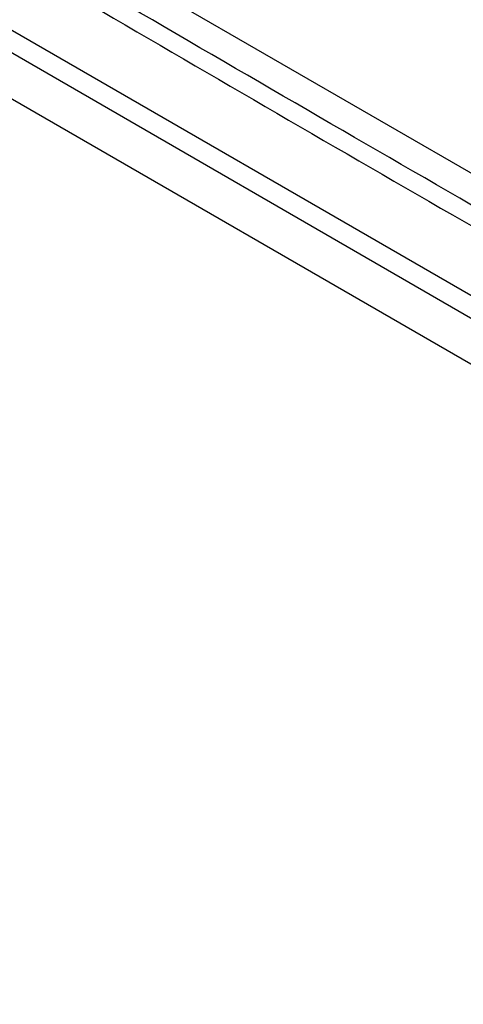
# Model space of a CAD drawing. Header units: millimetres. Extents: x 82 to 1337, y -230 to 1154.
# Tile 199 of 217: x 1007 to 1040, y 795 to 869. Entities that reach past the tile are written whole.
import ezdxf

# ---------------------------------------------------------------- set-up
doc = ezdxf.new("R2010")
doc.units = ezdxf.units.MM

msp = doc.modelspace()

# ---------------------------------------------------------------- linework, layer by layer
at = {"color": 7, "linetype": 'Continuous', "lineweight": 25}
for p, q in [((975.081, 895.6), (1101.305, 822.732)), ((968.516, 890.1), (1099.823, 814.298)), ((966.741, 889.406), (1100.238, 812.339)), ((965.503, 886.61), (1101.458, 808.125)), ((965.518, 886.601), (1101.458, 808.125))]:
    msp.add_line(p, q, dxfattribs=at)
for points, knots in [([(1101.326, 820.692), (1096.955, 823.167), (1083.002, 831.07), (1059.556, 844.454), (1021.158, 866.548), (992.537, 883.33), (973.337, 894.588)], [0, 0, 0, 0, 0.101493, 0.324005, 0.546518, 1, 1, 1, 1]), ([(972.97, 893.369), (977.672, 890.582), (991.776, 882.22), (1015.379, 868.381), (1053.363, 846.352), (1082.136, 830.099), (1101.341, 819.251)], [0, 0, 0, 0, 0.1109256, 0.3327772, 0.5546289, 1, 1, 1, 1]), ([(969.796, 804.383), (969.796, 804.383), (969.897, 804.243), (970.574, 803.313), (973.862, 798.822), (978.434, 793.07), (993.381, 776.001), (1008.392, 763.214), (1024.969, 753.251), (1029.779, 750.586), (1043.556, 743.584), (1058.787, 738.292), (1077.699, 734.62), (1086.036, 733.639), (1091.888, 733.281), (1092.928, 733.217), (1093.087, 733.209)], [0.0831025, 0.0831025, 0.0831025, 0.0831025, 0.0831028, 0.085856, 0.101481, 0.1717935, 0.2030435, 0.4686685, 0.4999594, 0.5311685, 0.5624185, 0.7655435, 0.8124185, 0.898356, 0.913981, 0.916816, 0.916816, 0.916816, 0.916816]), ([(988.478, 802.656), (992.594, 799.895), (1004.489, 791.912), (1024.204, 779.794), (1047.567, 766.283), (1070.893, 753.789), (1086.363, 746.359), (1094.099, 742.643)], [0, 0, 0, 0, 0.116751, 0.337505, 0.558407, 0.779161, 1, 1, 1, 1])]:
    msp.add_open_spline(points, degree=3, knots=knots, dxfattribs=at)

doc.saveas('drawing.dxf')
